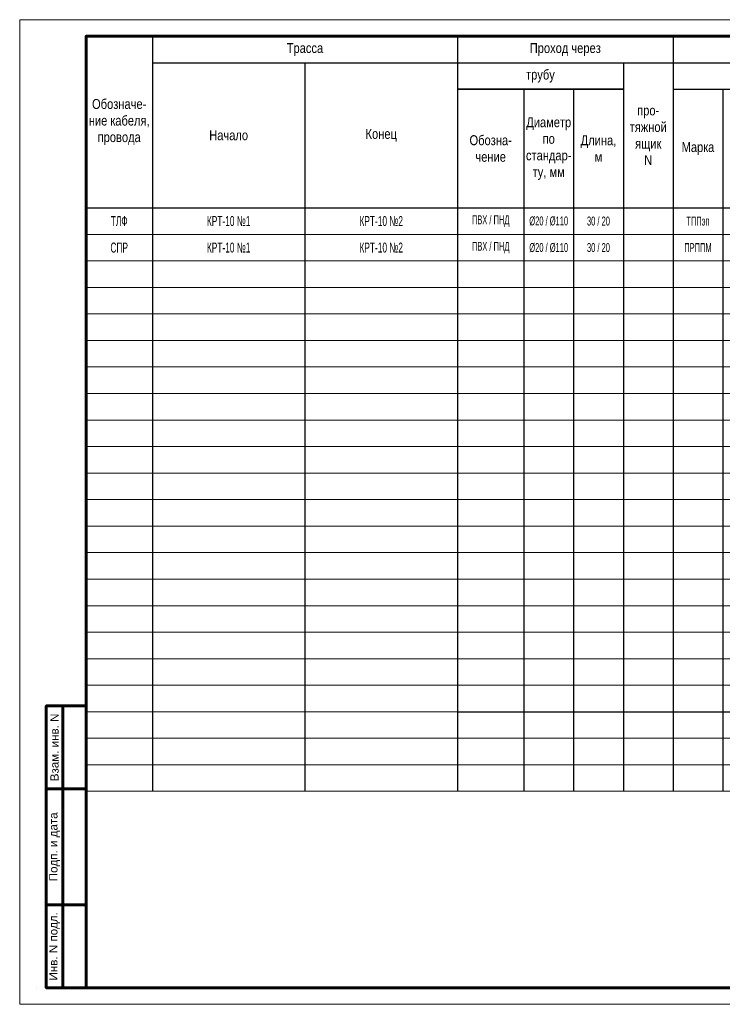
# Model space of a CAD drawing. Header units: millimetres. Extents: x 523431 to 527346, y -48565 to -47721.
# Tile 181 of 217: x 526491 to 526702, y -48565 to -48268. Entities that reach past the tile are written whole.
import ezdxf
from ezdxf.enums import TextEntityAlignment as Align

# ---------------------------------------------------------------- set-up
doc = ezdxf.new("R2010")
doc.units = ezdxf.units.MM
for name, color, linetype, lineweight in [('ВК-линия контур', 132, 'Continuous', 15), ('ВК-линия основная', 1, 'Continuous', 30), ('ВК-линия толстая', 30, 'Continuous', 60), ('ВК-Текст', 1, 'Continuous', 30)]:
    doc.layers.add(name, color=color, linetype=linetype, lineweight=lineweight)
doc.styles.get("Standard").update_dxf_attribs({"font": 'arial.ttf'})

# ---------------------------------------------------------------- blocks, each defined once
blk = doc.blocks.new('*U31')
at = {"layer": 'ВК-линия контур', "color": 0}
for p, q in [((-420, 297), (0, 297)), ((-420, 0), (-420, 297)), ((0, 0), (-420, 0))]:
    blk.add_line(p, q, dxfattribs=at)
at = {"layer": 'ВК-линия контур', "color": 0, "lineweight": 0}
blk.add_lwpolyline([(-415, 5), (-415, 5)], close=True, dxfattribs=at).dxf.unprotected_set("ltscale", 0)
at = {"layer": 'ВК-линия основная', "color": 0}
for points in [[(-400, 287), (-400, 287)], [(-400, 90), (-400, 90)]]:
    blk.add_lwpolyline(points, dxfattribs=at)
at = {"layer": 'ВК-линия толстая', "color": 0}
for points in [[(-400, 5), (-400, 292), (-5, 292), (-5, 5)], [(-400, 278), (-400, 278), (-400, 278), (-400, 278)], [(-407, 65), (-412, 65), (-412, 90), (-407, 90)], [(-400, 65), (-407, 65), (-407, 90), (-400, 90)], [(-400, 90), (-400, 90), (-400, 90), (-400, 90)], [(-400, 90), (-400, 90), (-400, 90), (-400, 90)], [(-400, 90), (-400, 90), (-400, 90), (-400, 90)], [(-400, 90), (-400, 90), (-400, 90), (-400, 90)], [(-407, 30), (-412, 30), (-412, 65), (-407, 65)], [(-400, 30), (-407, 30), (-407, 65), (-400, 65)], [(-407, 5), (-412, 5), (-412, 30), (-407, 30)], [(-400, 5), (-407, 5), (-407, 30), (-400, 30)]]:
    blk.add_lwpolyline(points, close=True, dxfattribs=at)
for points in [[(-400, 287), (-400, 287)], [(-400, 287), (-400, 287)], [(-400, 287), (-400, 287)], [(-400, 287), (-400, 287)], [(-400, 90), (-400, 90)], [(-400, 90), (-400, 90)], [(-400, 90), (-400, 90)], [(-400, 90), (-400, 90)], [(-400, 90), (-400, 90)], [(-400, 90), (-400, 90)], [(-400, 90), (-400, 90)]]:
    blk.add_lwpolyline(points, dxfattribs=at)
at = {"layer": 'ВК-Текст', "color": 0, "rotation": 90}
for s, insert, char_height, width, attachment_point in [('\\pi2;Справ. N', (-400, 287), 0.0000208, 0.000208, 4), ('\\pi2;Перв. примен.', (-400, 287), 0.0000208, 0.000208, 4), ('\\pi2;Согласовано', (-400, 90), 0.00000385, 0.0000385, 4), ('\\pi2.5;Инв. N дубл.', (-400, 90), 0.00000417, 0.0000417, 4), ('\\pi2.5;Подп. дата', (-400, 90), 0.00000417, 0.0000583, 4), ('Взам. инв. N', (-409.5, 77.5), 2.5, 25, 5), ('Подп. и дата', (-409.5, 47.5), 2.5, 35, 5), ('Инв. N подл.', (-409.5, 17.5), 2.5, 25, 5)]:
    blk.add_mtext(s, dxfattribs=dict(at, insert=insert, char_height=char_height, width=width, attachment_point=attachment_point))
at = {"layer": 'ВК-Текст', "color": 0}
blk.add_attdef('ЛИСТ_АЛ', text='', height=2.5, dxfattribs=at).set_placement((-10, 288.5), align=Align.MIDDLE_CENTER)
at = {"layer": 'ВК-Текст', "color": 0, "ltscale": 0.5}
blk.add_attdef('ВЕРХНИЙ_ШИФР', text='', height=0.000005, rotation=180, dxfattribs=at).set_placement((-400, 278), align=Align.MIDDLE_CENTER)
at = {"layer": 'ВК-Текст', "color": 0, "flags": 12}
blk.add_attdef('ФОРМАТ_ЛИСТА', (-42, 1.56), '', height=2.5, dxfattribs=at)
blk = doc.blocks.new('A$C40681285')
at = {"linetype": 'Continuous', "ltscale": 200}
for p, q in [((0, 227.75), (0, 0)), ((0, 227.75), (287, 227.75)), ((20, 227.75), (20, 0)), ((112, 227.75), (112, 0)), ((177, 227.75), (177, 0)), ((287, 227.75), (287, 0)), ((20, 219.75), (287, 219.75)), ((66, 219.75), (66, 0)), ((162, 219.75), (162, 0)), ((232, 219.75), (232, 0)), ((162, 211.75), (112, 211.75)), ((112, 211.75), (162, 211.75)), ((132, 211.75), (132, 0)), ((147, 211.75), (147, 0)), ((177, 211.75), (287, 211.75)), ((192, 211.75), (192, 0)), ((217, 211.75), (217, 0)), ((247, 211.75), (247, 0)), ((272, 211.75), (272, 0)), ((0, 176), (287, 176))]:
    blk.add_line(p, q, dxfattribs=at)
at = {"color": 0, "lineweight": 20}
for p, q in [((0, 168), (287, 168)), ((0, 160), (287, 160)), ((0, 152), (287, 152)), ((0, 144), (287, 144)), ((0, 136), (287, 136)), ((0, 128), (287, 128)), ((0, 120), (287, 120)), ((0, 112), (287, 112)), ((0, 104), (287, 104)), ((0, 96), (287, 96)), ((0, 88), (287, 88)), ((0, 80), (287, 80)), ((0, 72), (287, 72)), ((0, 64), (287, 64)), ((0, 56), (287, 56)), ((0, 48), (287, 48)), ((0, 40), (287, 40)), ((0, 32), (287, 32)), ((0, 24), (287, 24)), ((0, 16), (287, 16)), ((0, 8), (287, 8)), ((0, 0), (287, 0))]:
    blk.add_line(p, q, dxfattribs=at)
at = {"color": 0}
blk.add_line((112, 24), (287, 24), dxfattribs=at)
at = {"ltscale": 100, "char_height": 3, "attachment_point": 5}
for s, insert, width in [('{\\W0.8;Трасса}', (66, 223.75), 92), ('{\\W0.8;Проход через}', (144.5, 223.75), 65), ('{\\W0.8;Кабель, провод}', (232, 223.75), 110), ('{\\W0.8;трубу}', (137, 215.75), 50), ('{\\W0.8;по проекту}', (204.5, 215.75), 55), ('{\\W0.8;проложен}', (259.5, 215.75), 55), ('{\\W0.8;Обозначе-\\Pние кабеля, провода}', (10, 201.88), 20), ('{\\W0.8;про-\\Pтяжной ящик\\PN}', (169.5, 197.88), 15), ('{\\W0.8;Диаметр по стандар-\\Pту, мм}', (139.5, 193.88), 15), ('{\\W0.8;Начало}', (43, 197.88), 46), ('{\\W0.8;Конец}', (89, 197.88), 46), ('{\\W0.8;Обозна-\\Pчение}', (122, 193.88), 20), ('{\\W0.8;Длина,\\Pм}', (154.5, 193.88), 15), ('{\\W0.8;Кол., число и сечение жил}', (204.5, 193.88), 25), ('{\\W0.8;Длина,\\Pм}', (224.5, 193.88), 15), ('{\\W0.8;Кол., число и сечение жил}', (259.5, 193.88), 25), ('{\\W0.8;Длина,\\Pм}', (279.5, 193.88), 15), ('{\\W0.8;Марка}', (184.5, 193.88), 15), ('{\\W0.8;Марка}', (239.5, 193.88), 15)]:
    blk.add_mtext(s, dxfattribs=dict(at, insert=insert, width=width))

msp = doc.modelspace()

# ---------------------------------------------------------------- block references
ref = msp.add_blockref('*U31', (526910.58, -48564.75))
ref.add_attrib('ВЕРХНИЙ_ШИФР', '1984-11.Р 01.06.01 РЗ.Э1-01', dxfattribs={"layer": 'ВК-Текст', "color": 0, "ltscale": 0.5, "height": 0.000005, "rotation": 180}).set_placement((526510.58, -48286.75), align=Align.MIDDLE_CENTER)
msp.add_blockref('A$C40681285', (526510.58, -48500.5))

# ---------------------------------------------------------------- texts
at = {"color": 0, "ltscale": 100, "char_height": 3, "attachment_point": 5}
for s, insert, width in [('{\\W0.6;\\C256;ТЛФ}', (526520.58, -48328.5), 20), ('{\\W0.6;\\C256;КРТ-10 №1}', (526553.58, -48328.5), 46), ('{\\W0.6;\\C256;КРТ-10 №2}', (526599.58, -48328.5), 46), ('{\\W0.6;\\C256;СПР}', (526520.58, -48336.5), 20), ('{\\W0.6;\\C256;КРТ-10 №1}', (526553.58, -48336.5), 46), ('{\\W0.6;\\C256;КРТ-10 №2}', (526599.58, -48336.5), 46)]:
    msp.add_mtext(s, dxfattribs=dict(at, insert=insert, width=width))
at = {"color": 0, "linetype": 'Continuous', "char_height": 2.7, "attachment_point": 5}
for s, insert, width in [('{\\W0.6;\\C256;ПВХ / ПНД}', (526632.58, -48328.5), 20), ('{\\W0.6;%%C20 / %%C110}', (526650.08, -48328.5), 15), ('{\\W0.6;30 / 20}', (526665.08, -48328.5), 15), ('{\\W0.5;\\C256;ТППэп }', (526695.08, -48328.5), 15), ('{\\W0.6;\\C256;ПВХ / ПНД}', (526632.58, -48336.5), 20), ('{\\W0.6;%%C20 / %%C110}', (526650.08, -48336.5), 15), ('{\\W0.6;30 / 20}', (526665.08, -48336.5), 15), ('{\\W0.5;\\C256;ПРППМ }', (526695.08, -48336.5), 15)]:
    msp.add_mtext(s, dxfattribs=dict(at, insert=insert, width=width))

doc.saveas('drawing.dxf')
